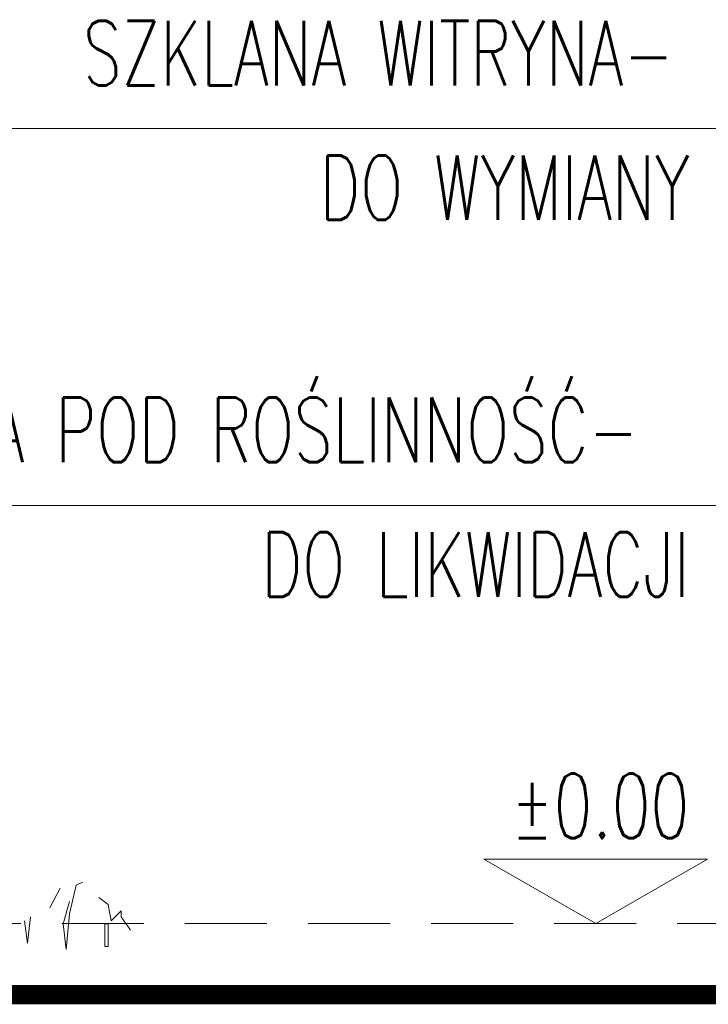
# Model space of a CAD drawing. Header units: millimetres. Extents: x 14400 to 93787, y -21104 to 39413.
# Tile 148 of 256: x 26296 to 26403, y 9741 to 9893. Entities that reach past the tile are written whole.
import ezdxf
from ezdxf.enums import TextEntityAlignment as Align

# ---------------------------------------------------------------- set-up
doc = ezdxf.new("R2010")
doc.units = ezdxf.units.MM
doc.linetypes.add('HIDDEN', pattern=[9.525, 6.35, -3.175])
for name, color, linetype, lineweight in [('!MODUS_OPIS', 3, 'Continuous', 13), ('__MODUS_ŚCIANY', 2, 'Continuous', 35), ('_MODUS - zielen', 66, 'Continuous', 9), ('Opis', 8, 'Continuous', 13)]:
    doc.layers.add(name, color=color, linetype=linetype, lineweight=lineweight)
doc.styles.add('ARCHETYP', font='romans.shx', dxfattribs={"height": 15})
doc.styles.add('TXT', font='simplex.shx', dxfattribs={"width": 0.8})

msp = doc.modelspace()

# ---------------------------------------------------------------- linework, layer by layer
at = {"layer": '!MODUS_OPIS'}
msp.add_lwpolyline([(26385.15315, 9753.23322), (26367.83265, 9763.23322), (26402.47366, 9763.23322)], close=True, dxfattribs=at)
at = {"layer": '!MODUS_OPIS', "linetype": 'HIDDEN', "ltscale": 2}
msp.add_lwpolyline([(25769.10707, 9753.23322), (26411.13392, 9753.23322)], dxfattribs=at)
at = {"layer": '__MODUS_ŚCIANY', "ltscale": 2, "const_width": 3}
msp.add_lwpolyline([(26925.78049, 9742.23322), (26273.60707, 9742.23322)], dxfattribs=at)
at = {"layer": '_MODUS - zielen', "transparency": 33554687}
for p, q in [((26303.65134, 9754.74695), (26304.73134, 9759.18695)), ((26304.73134, 9759.18695), (26305.69134, 9759.66695)), ((26300.65134, 9755.70695), (26302.21134, 9758.70695)), ((26303.65134, 9756.66695), (26302.69134, 9753.18695)), ((26309.65134, 9756.18695), (26308.21134, 9757.26695)), ((26310.13134, 9753.66695), (26309.65134, 9756.18695)), ((26303.17134, 9749.22695), (26303.65134, 9754.74695)), ((26311.69134, 9755.22695), (26310.13134, 9753.66695)), ((26311.69134, 9754.26695), (26311.69134, 9755.22695)), ((26296.69134, 9753.66695), (26297.17134, 9750.18695)), ((26297.17134, 9750.18695), (26297.65134, 9754.26695)), ((26302.69134, 9753.18695), (26303.17134, 9749.22695)), ((26309.65134, 9753.18695), (26309.17134, 9753.18695)), ((26309.17134, 9753.18695), (26309.17134, 9749.70695)), ((26309.65134, 9749.70695), (26309.65134, 9753.18695)), ((26313.13134, 9752.22695), (26311.69134, 9754.26695)), ((26309.17134, 9749.70695), (26309.65134, 9749.70695))]:
    msp.add_line(p, q, dxfattribs=at)
at = {"layer": 'Opis'}
for points in [[(26407.87638, 9876.43693), (26244.517, 9876.43693)], [(26407.87638, 9818.04113), (26244.517, 9818.04113)]]:
    msp.add_lwpolyline(points, dxfattribs=at)

# ---------------------------------------------------------------- texts
at = {"layer": '!MODUS_OPIS', "style": 'TXT', "width": 0.7}
msp.add_text('%%P0.00', height=10, dxfattribs=at).set_placement((26385.8384, 9766.47752), align=Align.CENTER)
at = {"layer": 'Opis', "style": 'ARCHETYP', "width": 0.7}
for s, p in [('SZKLANA WITRYNA-', (26305.74704, 9883.13776)), ('DO WYMIANY', (26342.41371, 9862.28262)), ('SIATKA POD ROŚLINNOŚĆ-', (26266.41371, 9824.74195)), ('DO LIKWIDACJI', (26333.41371, 9803.88682))]:
    msp.add_text(s, height=10, rotation=0, dxfattribs=at).set_placement(p)

doc.saveas('drawing.dxf')
